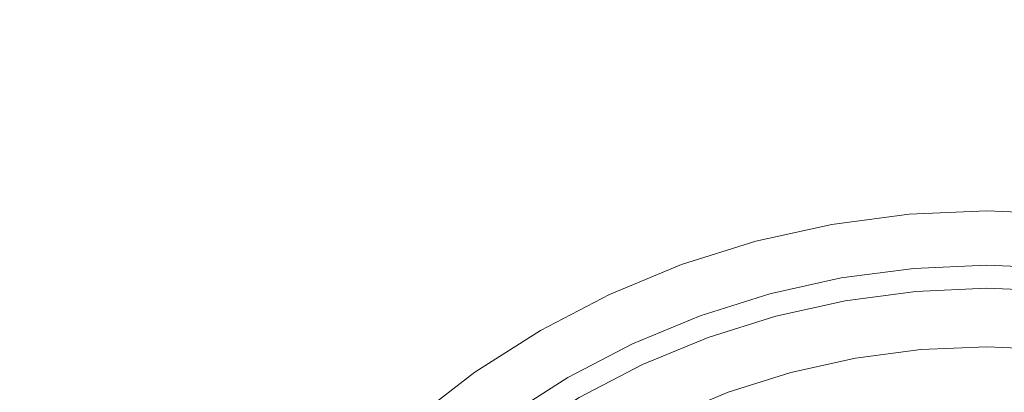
# Model space of a CAD drawing. Header units: millimetres. Extents: x -270 to 270, y -255 to 255.
# Tile 23 of 39: x -56 to 0, y 51 to 72. Entities that reach past the tile are written whole.
import ezdxf

# ---------------------------------------------------------------- set-up
doc = ezdxf.new("R2010")
doc.units = ezdxf.units.MM
doc.layers.add('LUCIDO_1', color=1, linetype='Continuous', lineweight=20, true_color=0xff0000)
doc.layers.add('Nessuna', color=7, linetype='Continuous', lineweight=9)

# ---------------------------------------------------------------- blocks, each defined once
blk = doc.blocks.new('Group')
at = {"layer": 'Nessuna', "color": 140, "linetype": 'Continuous', "lineweight": 9, "true_color": 0x00aaff, "transparency": 33554687}
for points, invisible_edges in [([(-16.907, 190.511, -80.313), (-1.11, 191.201, -80.313), (-1.11, 61.059, -89.653), (-5.564, 60.864, -89.653)], 10), ([(-1.11, 191.201, -80.313), (14.686, 190.511, -80.313), (3.343, 60.864, -89.653), (-1.11, 61.059, -89.653)], 10), ([(-32.583, 188.447, -80.313), (-16.907, 190.511, -80.313), (-5.564, 60.864, -89.653), (-9.984, 60.283, -89.653)], 10), ([(-48.019, 185.025, -80.313), (-32.583, 188.447, -80.313), (-9.984, 60.283, -89.653), (-14.336, 59.318, -89.653)], 10), ([(-63.099, 180.27, -80.313), (-48.019, 185.025, -80.313), (-14.336, 59.318, -89.653), (-18.588, 57.977, -89.653)], 10), ([(-77.706, 174.22, -80.313), (-63.099, 180.27, -80.313), (-18.588, 57.977, -89.653), (-22.706, 56.271, -89.653)], 10), ([(-91.731, 166.919, -80.313), (-77.706, 174.22, -80.313), (-22.706, 56.271, -89.653), (-26.66, 54.213, -89.653)], 10), ([(-5.564, 60.864, -69.614), (-1.11, 61.059, -69.614), (-1.11, 171.474, -61.549), (-15.187, 170.859, -61.549)], 10), ([(-1.11, 61.059, -69.614), (3.343, 60.864, -69.614), (12.967, 170.859, -61.549), (-1.11, 171.474, -61.549)], 10), ([(-9.984, 60.283, -69.614), (-5.564, 60.864, -69.614), (-15.187, 170.859, -61.549), (-29.157, 169.02, -61.549)], 10), ([(-14.336, 59.318, -69.614), (-9.984, 60.283, -69.614), (-29.157, 169.02, -61.549), (-42.913, 165.97, -61.549)], 10), ([(-105.066, 158.423, -80.313), (-91.731, 166.919, -80.313), (-26.66, 54.213, -89.653), (-30.42, 51.818, -89.653)], 10), ([(-18.588, 57.977, -69.614), (-14.336, 59.318, -69.614), (-42.913, 165.97, -61.549), (-56.352, 161.733, -61.549)], 10), ([(-22.706, 56.271, -69.614), (-18.588, 57.977, -69.614), (-56.352, 161.733, -61.549), (-69.369, 156.341, -61.549)], 10), ([(-117.61, 148.798, -80.313), (-105.066, 158.423, -80.313), (-30.42, 51.818, -89.653), (-33.957, 49.104, -89.653)], 10), ([(-26.66, 54.213, -69.614), (-22.706, 56.271, -69.614), (-69.369, 156.341, -61.549), (-81.868, 149.835, -61.549)], 10), ([(-30.42, 51.818, -69.614), (-26.66, 54.213, -69.614), (-81.868, 149.835, -61.549), (-93.751, 142.264, -61.549)], 10), ([(-129.268, 138.116, -80.313), (-117.61, 148.798, -80.313), (-33.957, 49.104, -89.653), (-37.244, 46.092, -89.653)], 10), ([(-33.957, 49.104, -69.614), (-30.42, 51.818, -69.614), (-93.751, 142.264, -61.549), (-104.93, 133.686, -61.549)], 10), ([(-139.95, 126.459, -80.313), (-129.268, 138.116, -80.313), (-37.244, 46.092, -89.653), (-40.255, 42.805, -89.653)], 10), ([(-37.244, 46.092, -69.614), (-33.957, 49.104, -69.614), (-104.93, 133.686, -61.549), (-115.319, 124.167, -61.549)], 10), ([(-149.575, 113.915, -80.313), (-139.95, 126.459, -80.313), (-40.255, 42.805, -89.653), (-42.969, 39.269, -89.653)], 10), ([(-40.255, 42.805, -69.614), (-37.244, 46.092, -69.614), (-115.319, 124.167, -61.549), (-124.838, 113.779, -61.549)], 10), ([(-158.07, 100.58, -80.313), (-149.575, 113.915, -80.313), (-42.969, 39.269, -89.653), (-45.364, 35.509, -89.653)], 10), ([(-42.969, 39.269, -69.614), (-40.255, 42.805, -69.614), (-124.838, 113.779, -61.549), (-133.416, 102.6, -61.549)], 10), ([(-45.364, 35.509, -69.614), (-42.969, 39.269, -69.614), (-133.416, 102.6, -61.549), (-140.986, 90.716, -61.549)], 10), ([(-165.371, 86.555, -80.313), (-158.07, 100.58, -80.313), (-45.364, 35.509, -89.653), (-47.423, 31.555, -89.653)], 10), ([(-47.423, 31.555, -69.614), (-45.364, 35.509, -69.614), (-140.986, 90.716, -61.549), (-147.493, 78.218, -61.549)], 10), ([(-171.422, 71.947, -80.313), (-165.371, 86.555, -80.313), (-47.423, 31.555, -89.653), (-49.129, 27.436, -89.653)], 10), ([(-49.129, 27.436, -69.614), (-47.423, 31.555, -69.614), (-147.493, 78.218, -61.549), (-152.885, 65.2, -61.549)], 10), ([(-176.176, 56.868, -80.313), (-171.422, 71.947, -80.313), (-49.129, 27.436, -89.653), (-50.469, 23.185, -89.653)], 10), ([(-50.469, 23.185, -69.614), (-49.129, 27.436, -69.614), (-152.885, 65.2, -61.549), (-157.122, 51.762, -61.549)], 10), ([(-5.564, 60.864, -89.653), (-1.11, 61.059, -89.653), (-1.11, 57.946, -89.977), (-5.293, 57.763, -89.977)], 10), ([(-4.467, 48.328, -70.634), (-1.11, 48.475, -70.634), (-1.11, 61.059, -69.614), (-5.564, 60.864, -69.614)], 10), ([(-1.11, 61.059, -89.653), (3.343, 60.864, -89.653), (3.072, 57.763, -89.977), (-1.11, 57.946, -89.977)], 10), ([(-1.11, 48.475, -70.634), (2.247, 48.328, -70.634), (3.343, 60.864, -69.614), (-1.11, 61.059, -69.614)], 10), ([(-9.984, 60.283, -89.653), (-5.564, 60.864, -89.653), (-5.293, 57.763, -89.977), (-9.443, 57.217, -89.977)], 10), ([(-7.799, 47.89, -70.634), (-4.467, 48.328, -70.634), (-5.564, 60.864, -69.614), (-9.984, 60.283, -69.614)], 10), ([(-14.336, 59.318, -89.653), (-9.984, 60.283, -89.653), (-9.443, 57.217, -89.977), (-13.53, 56.311, -89.977)], 10), ([(-11.079, 47.162, -70.634), (-7.799, 47.89, -70.634), (-9.984, 60.283, -69.614), (-14.336, 59.318, -69.614)], 10), ([(-18.588, 57.977, -89.653), (-14.336, 59.318, -89.653), (-13.53, 56.311, -89.977), (-17.523, 55.052, -89.977)], 10), ([(-14.284, 46.152, -70.634), (-11.079, 47.162, -70.634), (-14.336, 59.318, -69.614), (-18.588, 57.977, -69.614)], 10), ([(-22.706, 56.271, -89.653), (-18.588, 57.977, -89.653), (-17.523, 55.052, -89.977), (-21.391, 53.45, -89.977)], 10), ([(-17.388, 44.866, -70.634), (-14.284, 46.152, -70.634), (-18.588, 57.977, -69.614), (-22.706, 56.271, -69.614)], 10), ([(-9.443, 57.217, -89.977), (-5.293, 57.763, -89.977), (-5.177, 56.445, -90.23), (-9.213, 55.913, -90.23)], 10), ([(-5.293, 57.763, -89.977), (-1.11, 57.946, -89.977), (-1.11, 56.622, -90.23), (-5.177, 56.445, -90.23)], 10), ([(-1.11, 57.946, -89.977), (3.072, 57.763, -89.977), (2.957, 56.445, -90.23), (-1.11, 56.622, -90.23)], 10), ([(-13.53, 56.311, -89.977), (-9.443, 57.217, -89.977), (-9.213, 55.913, -90.23), (-13.188, 55.032, -90.23)], 10), ([(-179.599, 41.431, -80.313), (-176.176, 56.868, -80.313), (-50.469, 23.185, -89.653), (-51.434, 18.832, -89.653)], 10), ([(-9.213, 55.913, -90.23), (-5.177, 56.445, -90.23), (-5.142, 56.038, -90.326), (-9.142, 55.511, -90.326)], 14), ([(-5.177, 56.445, -90.23), (-1.11, 56.622, -90.23), (-1.11, 56.214, -90.326), (-5.142, 56.038, -90.326)], 14), ([(-1.11, 56.622, -90.23), (2.957, 56.445, -90.23), (2.921, 56.038, -90.326), (-1.11, 56.214, -90.326)], 14), ([(-26.66, 54.213, -89.653), (-22.706, 56.271, -89.653), (-21.391, 53.45, -89.977), (-25.104, 51.517, -89.977)], 10), ([(-20.368, 43.315, -70.634), (-17.388, 44.866, -70.634), (-22.706, 56.271, -69.614), (-26.66, 54.213, -69.614)], 10), ([(-17.523, 55.052, -89.977), (-13.53, 56.311, -89.977), (-13.188, 55.032, -90.23), (-17.07, 53.808, -90.23)], 10), ([(-13.188, 55.032, -90.23), (-9.213, 55.913, -90.23), (-9.142, 55.511, -90.326), (-13.082, 54.638, -90.326)], 14), ([(-9.142, 55.511, -90.326), (-5.142, 56.038, -90.326), (-5.107, 55.64, -90.456), (-9.073, 55.118, -90.456)], 15), ([(-5.142, 56.038, -90.326), (-1.11, 56.214, -90.326), (-1.11, 55.815, -90.456), (-5.107, 55.64, -90.456)], 15), ([(-5.107, 55.64, -90.456), (-1.11, 55.815, -90.456), (-1.11, 55.428, -90.619), (-5.073, 55.255, -90.619)], 15), ([(-1.11, 56.214, -90.326), (2.921, 56.038, -90.326), (2.886, 55.64, -90.456), (-1.11, 55.815, -90.456)], 15), ([(-1.11, 55.815, -90.456), (2.886, 55.64, -90.456), (2.853, 55.255, -90.619), (-1.11, 55.428, -90.619)], 15), ([(-13.082, 54.638, -90.326), (-9.142, 55.511, -90.326), (-9.073, 55.118, -90.456), (-12.979, 54.252, -90.456)], 15), ([(-9.073, 55.118, -90.456), (-5.107, 55.64, -90.456), (-5.073, 55.255, -90.619), (-9.006, 54.737, -90.619)], 15), ([(-9.006, 54.737, -90.619), (-5.073, 55.255, -90.619), (-5.041, 54.885, -90.813), (-8.942, 54.372, -90.813)], 15), ([(-5.073, 55.255, -90.619), (-1.11, 55.428, -90.619), (-1.11, 55.057, -90.813), (-5.041, 54.885, -90.813)], 15), ([(-1.11, 55.428, -90.619), (2.853, 55.255, -90.619), (2.82, 54.885, -90.813), (-1.11, 55.057, -90.813)], 15), ([(-21.391, 53.45, -89.977), (-17.523, 55.052, -89.977), (-17.07, 53.808, -90.23), (-20.831, 52.25, -90.23)], 10), ([(-17.07, 53.808, -90.23), (-13.188, 55.032, -90.23), (-13.082, 54.638, -90.326), (-16.931, 53.424, -90.326)], 14), ([(-12.979, 54.252, -90.456), (-9.073, 55.118, -90.456), (-9.006, 54.737, -90.619), (-12.879, 53.879, -90.619)], 15), ([(-12.879, 53.879, -90.619), (-9.006, 54.737, -90.619), (-8.942, 54.372, -90.813), (-12.783, 53.52, -90.813)], 15), ([(-8.942, 54.372, -90.813), (-5.041, 54.885, -90.813), (-5.01, 54.532, -91.039), (-8.88, 54.023, -91.039)], 15), ([(-5.041, 54.885, -90.813), (-1.11, 55.057, -90.813), (-1.11, 54.703, -91.039), (-5.01, 54.532, -91.039)], 15), ([(-5.01, 54.532, -91.039), (-1.11, 54.703, -91.039), (-1.11, 54.369, -91.293), (-4.981, 54.2, -91.293)], 15), ([(-1.11, 55.057, -90.813), (2.82, 54.885, -90.813), (2.789, 54.532, -91.039), (-1.11, 54.703, -91.039)], 15), ([(-1.11, 54.703, -91.039), (2.789, 54.532, -91.039), (2.76, 54.2, -91.293), (-1.11, 54.369, -91.293)], 15), ([(-30.42, 51.818, -89.653), (-26.66, 54.213, -89.653), (-25.104, 51.517, -89.977), (-28.635, 49.267, -89.977)], 10), ([(-23.202, 41.509, -70.634), (-20.368, 43.315, -70.634), (-26.66, 54.213, -69.614), (-30.42, 51.818, -69.614)], 10), ([(-16.931, 53.424, -90.326), (-13.082, 54.638, -90.326), (-12.979, 54.252, -90.456), (-16.794, 53.049, -90.456)], 15), ([(-16.794, 53.049, -90.456), (-12.979, 54.252, -90.456), (-12.879, 53.879, -90.619), (-16.662, 52.686, -90.619)], 15), ([(-12.783, 53.52, -90.813), (-8.942, 54.372, -90.813), (-8.88, 54.023, -91.039), (-12.691, 53.178, -91.039)], 15), ([(-8.88, 54.023, -91.039), (-5.01, 54.532, -91.039), (-4.981, 54.2, -91.293), (-8.822, 53.694, -91.293)], 15), ([(-8.822, 53.694, -91.293), (-4.981, 54.2, -91.293), (-4.954, 53.89, -91.574), (-8.768, 53.387, -91.574)], 15), ([(-4.981, 54.2, -91.293), (-1.11, 54.369, -91.293), (-1.11, 54.057, -91.574), (-4.954, 53.89, -91.574)], 15), ([(-1.11, 54.369, -91.293), (2.76, 54.2, -91.293), (2.733, 53.89, -91.574), (-1.11, 54.057, -91.574)], 15), ([(-20.831, 52.25, -90.23), (-17.07, 53.808, -90.23), (-16.931, 53.424, -90.326), (-20.659, 51.88, -90.326)], 14), ([(-16.662, 52.686, -90.619), (-12.879, 53.879, -90.619), (-12.783, 53.52, -90.813), (-16.535, 52.337, -90.813)], 15), ([(-12.691, 53.178, -91.039), (-8.88, 54.023, -91.039), (-8.822, 53.694, -91.293), (-12.604, 52.856, -91.293)], 15), ([(-12.604, 52.856, -91.293), (-8.822, 53.694, -91.293), (-8.768, 53.387, -91.574), (-12.524, 52.555, -91.574)], 15), ([(-8.768, 53.387, -91.574), (-4.954, 53.89, -91.574), (-4.929, 53.604, -91.88), (-8.718, 53.105, -91.88)], 15), ([(-8.718, 53.105, -91.88), (-4.929, 53.604, -91.88), (-4.906, 53.345, -92.209), (-8.673, 52.849, -92.209)], 15), ([(-4.954, 53.89, -91.574), (-1.11, 54.057, -91.574), (-1.11, 53.771, -91.88), (-4.929, 53.604, -91.88)], 15), ([(-4.929, 53.604, -91.88), (-1.11, 53.771, -91.88), (-1.11, 53.511, -92.209), (-4.906, 53.345, -92.209)], 15), ([(-1.11, 54.057, -91.574), (2.733, 53.89, -91.574), (2.708, 53.604, -91.88), (-1.11, 53.771, -91.88)], 15), ([(-1.11, 53.771, -91.88), (2.708, 53.604, -91.88), (2.685, 53.345, -92.209), (-1.11, 53.511, -92.209)], 15), ([(-25.104, 51.517, -89.977), (-21.391, 53.45, -89.977), (-20.831, 52.25, -90.23), (-24.442, 50.371, -90.23)], 10), ([(-20.659, 51.88, -90.326), (-16.931, 53.424, -90.326), (-16.794, 53.049, -90.456), (-20.49, 51.519, -90.456)], 15), ([(-20.49, 51.519, -90.456), (-16.794, 53.049, -90.456), (-16.662, 52.686, -90.619), (-20.327, 51.168, -90.619)], 15), ([(-16.535, 52.337, -90.813), (-12.783, 53.52, -90.813), (-12.691, 53.178, -91.039), (-16.414, 52.004, -91.039)], 15), ([(-16.414, 52.004, -91.039), (-12.691, 53.178, -91.039), (-12.604, 52.856, -91.293), (-16.299, 51.691, -91.293)], 15), ([(-12.524, 52.555, -91.574), (-8.768, 53.387, -91.574), (-8.718, 53.105, -91.88), (-12.45, 52.278, -91.88)], 15), ([(-12.45, 52.278, -91.88), (-8.718, 53.105, -91.88), (-8.673, 52.849, -92.209), (-12.382, 52.027, -92.209)], 15), ([(-8.673, 52.849, -92.209), (-4.906, 53.345, -92.209), (-4.886, 53.114, -92.559), (-8.633, 52.621, -92.559)], 11), ([(-8.633, 52.621, -92.559), (-4.886, 53.114, -92.559), (-4.597, 49.807, -98.064), (-8.056, 49.351, -98.064)], 10), ([(-4.906, 53.345, -92.209), (-1.11, 53.511, -92.209), (-1.11, 53.279, -92.559), (-4.886, 53.114, -92.559)], 11), ([(-4.886, 53.114, -92.559), (-1.11, 53.279, -92.559), (-1.11, 49.959, -98.064), (-4.597, 49.807, -98.064)], 10), ([(-1.11, 53.511, -92.209), (2.685, 53.345, -92.209), (2.665, 53.114, -92.559), (-1.11, 53.279, -92.559)], 11), ([(-1.11, 53.279, -92.559), (2.665, 53.114, -92.559), (2.376, 49.807, -98.064), (-1.11, 49.959, -98.064)], 10), ([(-20.327, 51.168, -90.619), (-16.662, 52.686, -90.619), (-16.535, 52.337, -90.813), (-20.17, 50.831, -90.813)], 15), ([(-16.299, 51.691, -91.293), (-12.604, 52.856, -91.293), (-12.524, 52.555, -91.574), (-16.193, 51.398, -91.574)], 15), ([(-16.193, 51.398, -91.574), (-12.524, 52.555, -91.574), (-12.45, 52.278, -91.88), (-16.095, 51.128, -91.88)], 15), ([(-12.382, 52.027, -92.209), (-8.673, 52.849, -92.209), (-8.633, 52.621, -92.559), (-12.322, 51.803, -92.559)], 11), ([(-12.322, 51.803, -92.559), (-8.633, 52.621, -92.559), (-8.056, 49.351, -98.064), (-11.463, 48.596, -98.064)], 10), ([(-24.442, 50.371, -90.23), (-20.831, 52.25, -90.23), (-20.659, 51.88, -90.326), (-24.238, 50.017, -90.326)], 14), ([(-24.238, 50.017, -90.326), (-20.659, 51.88, -90.326), (-20.49, 51.519, -90.456), (-24.038, 49.671, -90.456)], 15), ([(-20.17, 50.831, -90.813), (-16.535, 52.337, -90.813), (-16.414, 52.004, -91.039), (-20.02, 50.51, -91.039)], 15), ([(-20.02, 50.51, -91.039), (-16.414, 52.004, -91.039), (-16.299, 51.691, -91.293), (-19.879, 50.208, -91.293)], 15), ([(-16.095, 51.128, -91.88), (-12.45, 52.278, -91.88), (-12.382, 52.027, -92.209), (-16.006, 50.884, -92.209)], 15), ([(-16.006, 50.884, -92.209), (-12.382, 52.027, -92.209), (-12.322, 51.803, -92.559), (-15.927, 50.666, -92.559)], 11), ([(-51.434, 18.832, -69.614), (-50.469, 23.185, -69.614), (-157.122, 51.762, -61.549), (-160.171, 38.006, -61.549)], 10), ([(-33.957, 49.104, -89.653), (-30.42, 51.818, -89.653), (-28.635, 49.267, -89.977), (-31.956, 46.719, -89.977)], 10), ([(-25.868, 39.464, -70.634), (-23.202, 41.509, -70.634), (-30.42, 51.818, -69.614), (-33.957, 49.104, -69.614)], 10), ([(-28.635, 49.267, -89.977), (-25.104, 51.517, -89.977), (-24.442, 50.371, -90.23), (-27.875, 48.183, -90.23)], 10), ([(-24.038, 49.671, -90.456), (-20.49, 51.519, -90.456), (-20.327, 51.168, -90.619), (-23.845, 49.337, -90.619)], 15), ([(-19.879, 50.208, -91.293), (-16.299, 51.691, -91.293), (-16.193, 51.398, -91.574), (-19.747, 49.926, -91.574)], 15), ([(-19.747, 49.926, -91.574), (-16.193, 51.398, -91.574), (-16.095, 51.128, -91.88), (-19.626, 49.666, -91.88)], 15), ([(-15.927, 50.666, -92.559), (-12.322, 51.803, -92.559), (-11.463, 48.596, -98.064), (-14.791, 47.547, -98.064)], 10), ([(-23.845, 49.337, -90.619), (-20.327, 51.168, -90.619), (-20.17, 50.831, -90.813), (-23.659, 49.015, -90.813)], 15), ([(-23.659, 49.015, -90.813), (-20.17, 50.831, -90.813), (-20.02, 50.51, -91.039), (-23.482, 48.708, -91.039)], 15), ([(-19.626, 49.666, -91.88), (-16.095, 51.128, -91.88), (-16.006, 50.884, -92.209), (-19.516, 49.43, -92.209)], 15), ([(-19.516, 49.43, -92.209), (-16.006, 50.884, -92.209), (-15.927, 50.666, -92.559), (-19.418, 49.22, -92.559)], 11)]:
    blk.add_3dface(points, dxfattribs=dict(at, invisible_edges=invisible_edges))

msp = doc.modelspace()

# ---------------------------------------------------------------- block references
at = {"layer": 'LUCIDO_1', "color": 7, "transparency": 33554687}
msp.add_blockref('Group', (0, 0), dxfattribs=at)

doc.saveas('drawing.dxf')
